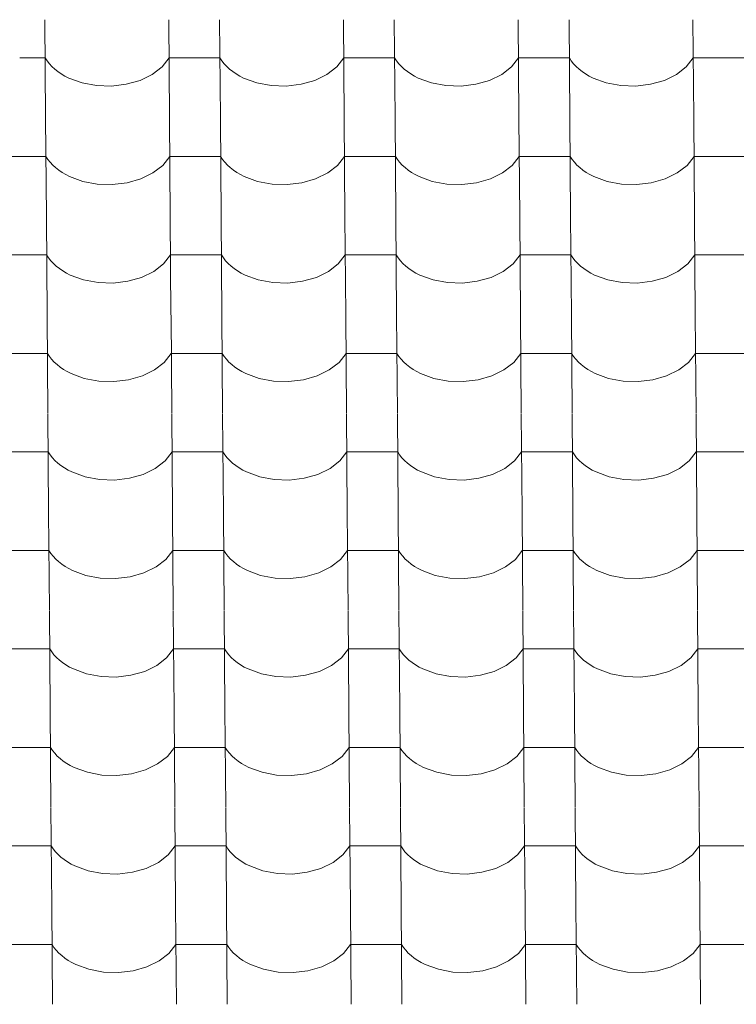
# Model space of a CAD drawing. Header units: millimetres. Extents: x -27785 to 104762, y -947 to 11132.
# Tile 129 of 146: x -3892 to -3216, y 8992 to 9921. Entities that reach past the tile are written whole.
import ezdxf

# ---------------------------------------------------------------- set-up
doc = ezdxf.new("R2010")
doc.units = ezdxf.units.MM
doc.header["$MEASUREMENT"] = 0
doc.layers.add('POHLED JIŽNÍ_1_Bourané_Výplně - Povrchové', color=7, linetype='Continuous')
doc.layers.add('POHLED JIŽNÍ_1_Konstrukce - nosné', color=7, linetype='Continuous')

# ---------------------------------------------------------------- blocks, each defined once
blk = doc.blocks.new('*X2', base_point=(-29303.7, -27473.93))
at = {"layer": 'POHLED JIŽNÍ_1_Bourané_Výplně - Povrchové', "color": 7, "linetype": 'Continuous', "lineweight": 13}
for p, q in [((-3868.53, 9921.39), (-3867.8, 9828.71)), ((-3751.56, 9921.39), (-3750.84, 9828.71)), ((-3703.53, 9921.39), (-3702.81, 9828.71)), ((-3586.57, 9921.39), (-3585.85, 9828.71)), ((-3538.53, 9921.39), (-3537.81, 9828.71)), ((-3421.57, 9921.39), (-3420.85, 9828.71)), ((-3373.54, 9921.39), (-3372.82, 9828.71)), ((-3256.58, 9921.39), (-3255.85, 9828.71)), ((-3868.24, 9885.23), (-3892.26, 9885.23)), ((-3868.24, 9885.23), (-3866.4, 9882.44)), ((-3757.88, 9876.84), (-3751.28, 9885.23)), ((-3727.27, 9885.23), (-3751.28, 9885.23)), ((-3703.25, 9885.23), (-3727.27, 9885.23)), ((-3703.25, 9885.23), (-3701.4, 9882.44)), ((-3592.89, 9876.84), (-3586.29, 9885.23)), ((-3562.27, 9885.23), (-3586.29, 9885.23)), ((-3538.25, 9885.23), (-3562.27, 9885.23)), ((-3538.25, 9885.23), (-3536.41, 9882.44)), ((-3427.89, 9876.84), (-3421.29, 9885.23)), ((-3397.27, 9885.23), (-3421.29, 9885.23)), ((-3373.26, 9885.23), (-3397.27, 9885.23)), ((-3373.26, 9885.23), (-3371.41, 9882.44)), ((-3262.9, 9876.84), (-3256.29, 9885.23)), ((-3232.28, 9885.23), (-3256.29, 9885.23)), ((-3208.26, 9885.23), (-3232.28, 9885.23)), ((-3866.4, 9882.44), (-3864.26, 9879.74)), ((-3864.26, 9879.74), (-3861.83, 9877.15)), ((-3861.83, 9877.15), (-3859.13, 9874.69)), ((-3859.13, 9874.69), (-3856.17, 9872.36)), ((-3767.14, 9869.67), (-3757.88, 9876.84)), ((-3701.4, 9882.44), (-3699.26, 9879.74)), ((-3699.26, 9879.74), (-3696.83, 9877.15)), ((-3696.83, 9877.15), (-3694.13, 9874.69)), ((-3694.13, 9874.69), (-3691.17, 9872.36)), ((-3602.14, 9869.67), (-3592.89, 9876.84)), ((-3536.41, 9882.44), (-3534.26, 9879.74)), ((-3534.26, 9879.74), (-3531.84, 9877.15)), ((-3531.84, 9877.15), (-3529.14, 9874.69)), ((-3529.14, 9874.69), (-3526.18, 9872.36)), ((-3437.15, 9869.67), (-3427.89, 9876.84)), ((-3371.41, 9882.44), (-3369.27, 9879.74)), ((-3369.27, 9879.74), (-3366.84, 9877.15)), ((-3366.84, 9877.15), (-3364.14, 9874.69)), ((-3364.14, 9874.69), (-3361.18, 9872.36)), ((-3272.15, 9869.67), (-3262.9, 9876.84)), ((-3856.17, 9872.36), (-3852.97, 9870.18)), ((-3852.97, 9870.18), (-3849.54, 9868.17)), ((-3849.54, 9868.17), (-3845.9, 9866.32)), ((-3845.9, 9866.32), (-3833.43, 9861.75)), ((-3778.57, 9864.08), (-3767.14, 9869.67)), ((-3691.17, 9872.36), (-3687.97, 9870.18)), ((-3687.97, 9870.18), (-3684.54, 9868.17)), ((-3684.54, 9868.17), (-3680.91, 9866.32)), ((-3680.91, 9866.32), (-3668.43, 9861.75)), ((-3613.58, 9864.08), (-3602.14, 9869.67)), ((-3526.18, 9872.36), (-3522.98, 9870.18)), ((-3522.98, 9870.18), (-3519.55, 9868.17)), ((-3519.55, 9868.17), (-3515.91, 9866.32)), ((-3515.91, 9866.32), (-3503.43, 9861.75)), ((-3448.58, 9864.08), (-3437.15, 9869.67)), ((-3361.18, 9872.36), (-3357.98, 9870.18)), ((-3357.98, 9870.18), (-3354.55, 9868.17)), ((-3354.55, 9868.17), (-3350.92, 9866.32)), ((-3350.92, 9866.32), (-3338.44, 9861.75)), ((-3283.58, 9864.08), (-3272.15, 9869.67)), ((-3833.43, 9861.75), (-3819.75, 9859.16)), ((-3819.75, 9859.16), (-3805.56, 9858.69)), ((-3805.56, 9858.69), (-3791.6, 9860.36)), ((-3791.6, 9860.36), (-3778.57, 9864.08)), ((-3668.43, 9861.75), (-3654.75, 9859.16)), ((-3654.75, 9859.16), (-3640.57, 9858.69)), ((-3640.57, 9858.69), (-3626.61, 9860.36)), ((-3626.61, 9860.36), (-3613.58, 9864.08)), ((-3503.43, 9861.75), (-3489.75, 9859.16)), ((-3489.75, 9859.16), (-3475.57, 9858.69)), ((-3475.57, 9858.69), (-3461.61, 9860.36)), ((-3461.61, 9860.36), (-3448.58, 9864.08)), ((-3338.44, 9861.75), (-3324.76, 9859.16)), ((-3324.76, 9859.16), (-3310.58, 9858.69)), ((-3310.58, 9858.69), (-3296.61, 9860.36)), ((-3296.61, 9860.36), (-3283.58, 9864.08)), ((-3867.8, 9828.38), (-3867.08, 9735.7)), ((-3750.84, 9828.38), (-3750.12, 9735.7)), ((-3702.81, 9828.38), (-3702.08, 9735.7)), ((-3585.84, 9828.38), (-3585.12, 9735.7)), ((-3537.81, 9828.38), (-3537.09, 9735.7)), ((-3420.85, 9828.38), (-3420.13, 9735.7)), ((-3372.81, 9828.38), (-3372.09, 9735.7)), ((-3255.85, 9828.38), (-3255.13, 9735.7)), ((-3891.54, 9792.22), (-3915.55, 9792.22)), ((-3867.52, 9792.22), (-3891.54, 9792.22)), ((-3867.52, 9792.22), (-3865.67, 9789.43)), ((-3757.16, 9783.83), (-3750.56, 9792.22)), ((-3726.54, 9792.22), (-3750.56, 9792.22)), ((-3702.52, 9792.22), (-3726.54, 9792.22)), ((-3702.52, 9792.22), (-3700.68, 9789.43)), ((-3592.17, 9783.83), (-3585.56, 9792.22)), ((-3561.55, 9792.22), (-3585.56, 9792.22)), ((-3537.53, 9792.22), (-3561.55, 9792.22)), ((-3537.53, 9792.22), (-3535.68, 9789.43)), ((-3427.17, 9783.83), (-3420.57, 9792.22)), ((-3396.55, 9792.22), (-3420.57, 9792.22)), ((-3372.53, 9792.22), (-3396.55, 9792.22)), ((-3372.53, 9792.22), (-3370.69, 9789.43)), ((-3262.17, 9783.83), (-3255.57, 9792.22)), ((-3231.55, 9792.22), (-3255.57, 9792.22)), ((-3207.54, 9792.22), (-3231.55, 9792.22)), ((-3865.67, 9789.43), (-3863.53, 9786.73)), ((-3863.53, 9786.73), (-3861.1, 9784.14)), ((-3861.1, 9784.14), (-3858.4, 9781.68)), ((-3858.4, 9781.68), (-3855.45, 9779.35)), ((-3766.42, 9776.66), (-3757.16, 9783.83)), ((-3700.68, 9789.43), (-3698.54, 9786.73)), ((-3698.54, 9786.73), (-3696.11, 9784.14)), ((-3696.11, 9784.14), (-3693.41, 9781.68)), ((-3693.41, 9781.68), (-3690.45, 9779.35)), ((-3601.42, 9776.66), (-3592.17, 9783.83)), ((-3535.68, 9789.43), (-3533.54, 9786.73)), ((-3533.54, 9786.73), (-3531.11, 9784.14)), ((-3531.11, 9784.14), (-3528.41, 9781.68)), ((-3528.41, 9781.68), (-3525.45, 9779.35)), ((-3436.42, 9776.66), (-3427.17, 9783.83)), ((-3370.69, 9789.43), (-3368.54, 9786.73)), ((-3368.54, 9786.73), (-3366.12, 9784.14)), ((-3366.12, 9784.14), (-3363.42, 9781.68)), ((-3363.42, 9781.68), (-3360.46, 9779.35)), ((-3271.43, 9776.66), (-3262.17, 9783.83)), ((-3855.45, 9779.35), (-3852.24, 9777.18)), ((-3852.24, 9777.18), (-3848.82, 9775.16)), ((-3848.82, 9775.16), (-3845.18, 9773.31)), ((-3845.18, 9773.31), (-3832.7, 9768.74)), ((-3777.85, 9771.07), (-3766.42, 9776.66)), ((-3690.45, 9779.35), (-3687.25, 9777.18)), ((-3687.25, 9777.18), (-3683.82, 9775.16)), ((-3683.82, 9775.16), (-3680.18, 9773.31)), ((-3680.18, 9773.31), (-3667.71, 9768.74)), ((-3612.85, 9771.07), (-3601.42, 9776.66)), ((-3525.45, 9779.35), (-3522.25, 9777.18)), ((-3522.25, 9777.18), (-3518.82, 9775.16)), ((-3518.82, 9775.16), (-3515.19, 9773.31)), ((-3515.19, 9773.31), (-3502.71, 9768.74)), ((-3447.86, 9771.07), (-3436.42, 9776.66)), ((-3360.46, 9779.35), (-3357.26, 9777.18)), ((-3357.26, 9777.18), (-3353.83, 9775.16)), ((-3353.83, 9775.16), (-3350.19, 9773.31)), ((-3350.19, 9773.31), (-3337.71, 9768.74)), ((-3282.86, 9771.07), (-3271.43, 9776.66)), ((-3832.7, 9768.74), (-3819.02, 9766.15)), ((-3819.02, 9766.15), (-3804.84, 9765.68)), ((-3804.84, 9765.68), (-3790.88, 9767.35)), ((-3790.88, 9767.35), (-3777.85, 9771.07)), ((-3667.71, 9768.74), (-3654.03, 9766.15)), ((-3654.03, 9766.15), (-3639.84, 9765.68)), ((-3639.84, 9765.68), (-3625.88, 9767.35)), ((-3625.88, 9767.35), (-3612.85, 9771.07)), ((-3502.71, 9768.74), (-3489.03, 9766.15)), ((-3489.03, 9766.15), (-3474.85, 9765.68)), ((-3474.85, 9765.68), (-3460.89, 9767.35)), ((-3460.89, 9767.35), (-3447.86, 9771.07)), ((-3337.71, 9768.74), (-3324.03, 9766.15)), ((-3324.03, 9766.15), (-3309.85, 9765.68)), ((-3309.85, 9765.68), (-3295.89, 9767.35)), ((-3295.89, 9767.35), (-3282.86, 9771.07)), ((-3867.08, 9735.37), (-3866.36, 9642.69)), ((-3750.12, 9735.37), (-3749.4, 9642.69)), ((-3702.08, 9735.37), (-3701.36, 9642.69)), ((-3585.12, 9735.37), (-3584.4, 9642.69)), ((-3537.09, 9735.37), (-3536.37, 9642.69)), ((-3420.12, 9735.37), (-3419.4, 9642.69)), ((-3372.09, 9735.37), (-3371.37, 9642.69)), ((-3255.13, 9735.37), (-3254.41, 9642.69)), ((-3890.81, 9699.21), (-3914.83, 9699.21)), ((-3866.8, 9699.21), (-3890.81, 9699.21)), ((-3866.8, 9699.21), (-3864.95, 9696.42)), ((-3756.44, 9690.83), (-3749.83, 9699.21)), ((-3725.82, 9699.21), (-3749.83, 9699.21)), ((-3701.8, 9699.21), (-3725.82, 9699.21)), ((-3701.8, 9699.21), (-3699.96, 9696.42)), ((-3591.44, 9690.83), (-3584.84, 9699.21)), ((-3560.82, 9699.21), (-3584.84, 9699.21)), ((-3536.8, 9699.21), (-3560.82, 9699.21)), ((-3536.8, 9699.21), (-3534.96, 9696.42)), ((-3426.45, 9690.83), (-3419.84, 9699.21)), ((-3395.83, 9699.21), (-3419.84, 9699.21)), ((-3371.81, 9699.21), (-3395.83, 9699.21)), ((-3371.81, 9699.21), (-3369.96, 9696.42)), ((-3261.45, 9690.83), (-3254.85, 9699.21)), ((-3230.83, 9699.21), (-3254.85, 9699.21)), ((-3206.81, 9699.21), (-3230.83, 9699.21)), ((-3864.95, 9696.42), (-3862.81, 9693.72)), ((-3862.81, 9693.72), (-3860.38, 9691.14)), ((-3860.38, 9691.14), (-3857.68, 9688.67)), ((-3857.68, 9688.67), (-3854.72, 9686.34)), ((-3765.69, 9683.65), (-3756.44, 9690.83)), ((-3699.96, 9696.42), (-3697.81, 9693.72)), ((-3697.81, 9693.72), (-3695.39, 9691.14)), ((-3695.39, 9691.14), (-3692.68, 9688.67)), ((-3692.68, 9688.67), (-3689.73, 9686.34)), ((-3600.7, 9683.65), (-3591.44, 9690.83)), ((-3534.96, 9696.42), (-3532.82, 9693.72)), ((-3532.82, 9693.72), (-3530.39, 9691.14)), ((-3530.39, 9691.14), (-3527.69, 9688.67)), ((-3527.69, 9688.67), (-3524.73, 9686.34)), ((-3435.7, 9683.65), (-3426.45, 9690.83)), ((-3369.96, 9696.42), (-3367.82, 9693.72)), ((-3367.82, 9693.72), (-3365.39, 9691.14)), ((-3365.39, 9691.14), (-3362.69, 9688.67)), ((-3362.69, 9688.67), (-3359.73, 9686.34)), ((-3270.7, 9683.65), (-3261.45, 9690.83)), ((-3854.72, 9686.34), (-3851.52, 9684.17)), ((-3851.52, 9684.17), (-3848.09, 9682.15)), ((-3848.09, 9682.15), (-3844.46, 9680.3)), ((-3844.46, 9680.3), (-3831.98, 9675.73)), ((-3777.12, 9678.06), (-3765.69, 9683.65)), ((-3689.73, 9686.34), (-3686.52, 9684.17)), ((-3686.52, 9684.17), (-3683.1, 9682.15)), ((-3683.1, 9682.15), (-3679.46, 9680.3)), ((-3679.46, 9680.3), (-3666.98, 9675.73)), ((-3612.13, 9678.06), (-3600.7, 9683.65)), ((-3524.73, 9686.34), (-3521.53, 9684.17)), ((-3521.53, 9684.17), (-3518.1, 9682.15)), ((-3518.1, 9682.15), (-3514.47, 9680.3)), ((-3514.47, 9680.3), (-3501.99, 9675.73)), ((-3447.13, 9678.06), (-3435.7, 9683.65)), ((-3359.73, 9686.34), (-3356.53, 9684.17)), ((-3356.53, 9684.17), (-3353.11, 9682.15)), ((-3353.11, 9682.15), (-3349.47, 9680.3)), ((-3349.47, 9680.3), (-3336.99, 9675.73)), ((-3282.14, 9678.06), (-3270.7, 9683.65)), ((-3831.98, 9675.73), (-3818.3, 9673.14)), ((-3818.3, 9673.14), (-3804.12, 9672.67)), ((-3804.12, 9672.67), (-3790.15, 9674.34)), ((-3790.15, 9674.34), (-3777.12, 9678.06)), ((-3666.98, 9675.73), (-3653.3, 9673.14)), ((-3653.3, 9673.14), (-3639.12, 9672.67)), ((-3639.12, 9672.67), (-3625.16, 9674.34)), ((-3625.16, 9674.34), (-3612.13, 9678.06)), ((-3501.99, 9675.73), (-3488.31, 9673.14)), ((-3488.31, 9673.14), (-3474.12, 9672.67)), ((-3474.12, 9672.67), (-3460.16, 9674.34)), ((-3460.16, 9674.34), (-3447.13, 9678.06)), ((-3336.99, 9675.73), (-3323.31, 9673.14)), ((-3323.31, 9673.14), (-3309.13, 9672.67)), ((-3309.13, 9672.67), (-3295.17, 9674.34)), ((-3295.17, 9674.34), (-3282.14, 9678.06)), ((-3866.35, 9642.36), (-3865.63, 9549.68)), ((-3749.39, 9642.36), (-3748.67, 9549.68)), ((-3701.36, 9642.36), (-3700.64, 9549.68)), ((-3584.4, 9642.36), (-3583.68, 9549.68)), ((-3536.36, 9642.36), (-3535.64, 9549.68)), ((-3419.4, 9642.36), (-3418.68, 9549.68)), ((-3371.37, 9642.36), (-3370.65, 9549.68)), ((-3254.4, 9642.36), (-3253.68, 9549.68)), ((-3890.09, 9606.2), (-3914.11, 9606.2)), ((-3866.07, 9606.2), (-3890.09, 9606.2)), ((-3866.07, 9606.2), (-3864.23, 9603.41)), ((-3755.71, 9597.82), (-3749.11, 9606.2)), ((-3725.09, 9606.2), (-3749.11, 9606.2)), ((-3701.08, 9606.2), (-3725.09, 9606.2)), ((-3701.08, 9606.2), (-3699.23, 9603.41)), ((-3590.72, 9597.82), (-3584.12, 9606.2)), ((-3560.1, 9606.2), (-3584.12, 9606.2)), ((-3536.08, 9606.2), (-3560.1, 9606.2)), ((-3536.08, 9606.2), (-3534.24, 9603.41)), ((-3425.72, 9597.82), (-3419.12, 9606.2)), ((-3395.1, 9606.2), (-3419.12, 9606.2)), ((-3371.09, 9606.2), (-3395.1, 9606.2)), ((-3371.09, 9606.2), (-3369.24, 9603.41)), ((-3260.73, 9597.82), (-3254.12, 9606.2)), ((-3230.11, 9606.2), (-3254.12, 9606.2)), ((-3206.09, 9606.2), (-3230.11, 9606.2)), ((-3864.23, 9603.41), (-3862.09, 9600.71)), ((-3862.09, 9600.71), (-3859.66, 9598.13)), ((-3859.66, 9598.13), (-3856.96, 9595.66)), ((-3856.96, 9595.66), (-3854, 9593.34)), ((-3764.97, 9590.65), (-3755.71, 9597.82)), ((-3699.23, 9603.41), (-3697.09, 9600.71)), ((-3697.09, 9600.71), (-3694.66, 9598.13)), ((-3694.66, 9598.13), (-3691.96, 9595.66)), ((-3691.96, 9595.66), (-3689, 9593.34)), ((-3599.97, 9590.65), (-3590.72, 9597.82)), ((-3534.24, 9603.41), (-3532.09, 9600.71)), ((-3532.09, 9600.71), (-3529.67, 9598.13)), ((-3529.67, 9598.13), (-3526.97, 9595.66)), ((-3526.97, 9595.66), (-3524.01, 9593.34)), ((-3434.98, 9590.65), (-3425.72, 9597.82)), ((-3369.24, 9603.41), (-3367.1, 9600.71)), ((-3367.1, 9600.71), (-3364.67, 9598.13)), ((-3364.67, 9598.13), (-3361.97, 9595.66)), ((-3361.97, 9595.66), (-3359.01, 9593.34)), ((-3269.98, 9590.65), (-3260.73, 9597.82)), ((-3854, 9593.34), (-3850.8, 9591.16)), ((-3850.8, 9591.16), (-3847.37, 9589.14)), ((-3847.37, 9589.14), (-3843.73, 9587.29)), ((-3843.73, 9587.29), (-3831.25, 9582.72)), ((-3776.4, 9585.05), (-3764.97, 9590.65)), ((-3689, 9593.34), (-3685.8, 9591.16)), ((-3685.8, 9591.16), (-3682.37, 9589.14)), ((-3682.37, 9589.14), (-3678.74, 9587.29)), ((-3678.74, 9587.29), (-3666.26, 9582.72)), ((-3611.41, 9585.05), (-3599.97, 9590.65)), ((-3524.01, 9593.34), (-3520.81, 9591.16)), ((-3520.81, 9591.16), (-3517.38, 9589.14)), ((-3517.38, 9589.14), (-3513.74, 9587.29)), ((-3513.74, 9587.29), (-3501.26, 9582.72)), ((-3446.41, 9585.05), (-3434.98, 9590.65)), ((-3359.01, 9593.34), (-3355.81, 9591.16)), ((-3355.81, 9591.16), (-3352.38, 9589.14)), ((-3352.38, 9589.14), (-3348.75, 9587.29)), ((-3348.75, 9587.29), (-3336.27, 9582.72)), ((-3281.41, 9585.05), (-3269.98, 9590.65)), ((-3831.25, 9582.72), (-3817.58, 9580.13)), ((-3817.58, 9580.13), (-3803.39, 9579.66)), ((-3803.39, 9579.66), (-3789.43, 9581.33)), ((-3789.43, 9581.33), (-3776.4, 9585.05)), ((-3666.26, 9582.72), (-3652.58, 9580.13)), ((-3652.58, 9580.13), (-3638.4, 9579.66)), ((-3638.4, 9579.66), (-3624.44, 9581.33)), ((-3624.44, 9581.33), (-3611.41, 9585.05)), ((-3501.26, 9582.72), (-3487.58, 9580.13)), ((-3487.58, 9580.13), (-3473.4, 9579.66)), ((-3473.4, 9579.66), (-3459.44, 9581.33)), ((-3459.44, 9581.33), (-3446.41, 9585.05)), ((-3336.27, 9582.72), (-3322.59, 9580.13)), ((-3322.59, 9580.13), (-3308.41, 9579.66)), ((-3308.41, 9579.66), (-3294.44, 9581.33)), ((-3294.44, 9581.33), (-3281.41, 9585.05)), ((-3865.63, 9549.35), (-3864.91, 9456.68)), ((-3748.67, 9549.35), (-3747.95, 9456.68)), ((-3700.63, 9549.35), (-3699.91, 9456.68)), ((-3583.67, 9549.35), (-3582.95, 9456.68)), ((-3535.64, 9549.35), (-3534.92, 9456.68)), ((-3418.68, 9549.35), (-3417.96, 9456.68)), ((-3370.64, 9549.35), (-3369.92, 9456.68)), ((-3253.68, 9549.35), (-3252.96, 9456.68)), ((-3889.37, 9513.19), (-3913.38, 9513.19)), ((-3865.35, 9513.19), (-3889.37, 9513.19)), ((-3865.35, 9513.19), (-3863.5, 9510.4)), ((-3754.99, 9504.81), (-3748.39, 9513.19)), ((-3724.37, 9513.19), (-3748.39, 9513.19)), ((-3700.35, 9513.19), (-3724.37, 9513.19)), ((-3700.35, 9513.19), (-3698.51, 9510.4)), ((-3589.99, 9504.81), (-3583.39, 9513.19)), ((-3559.37, 9513.19), (-3583.39, 9513.19)), ((-3535.36, 9513.19), (-3559.37, 9513.19)), ((-3535.36, 9513.19), (-3533.51, 9510.4)), ((-3425, 9504.81), (-3418.4, 9513.19)), ((-3394.38, 9513.19), (-3418.4, 9513.19)), ((-3370.36, 9513.19), (-3394.38, 9513.19)), ((-3370.36, 9513.19), (-3368.52, 9510.4)), ((-3260, 9504.81), (-3253.4, 9513.19)), ((-3229.38, 9513.19), (-3253.4, 9513.19)), ((-3205.37, 9513.19), (-3229.38, 9513.19)), ((-3863.5, 9510.4), (-3861.36, 9507.7)), ((-3861.36, 9507.7), (-3858.93, 9505.12)), ((-3858.93, 9505.12), (-3856.23, 9502.65)), ((-3856.23, 9502.65), (-3853.27, 9500.33)), ((-3764.24, 9497.64), (-3754.99, 9504.81)), ((-3698.51, 9510.4), (-3696.37, 9507.7)), ((-3696.37, 9507.7), (-3693.94, 9505.12)), ((-3693.94, 9505.12), (-3691.24, 9502.65)), ((-3691.24, 9502.65), (-3688.28, 9500.33)), ((-3599.25, 9497.64), (-3589.99, 9504.81)), ((-3533.51, 9510.4), (-3531.37, 9507.7)), ((-3531.37, 9507.7), (-3528.94, 9505.12)), ((-3528.94, 9505.12), (-3526.24, 9502.65)), ((-3526.24, 9502.65), (-3523.28, 9500.33)), ((-3434.25, 9497.64), (-3425, 9504.81)), ((-3368.52, 9510.4), (-3366.37, 9507.7)), ((-3366.37, 9507.7), (-3363.95, 9505.12)), ((-3363.95, 9505.12), (-3361.25, 9502.65)), ((-3361.25, 9502.65), (-3358.29, 9500.33)), ((-3269.26, 9497.64), (-3260, 9504.81)), ((-3853.27, 9500.33), (-3850.07, 9498.15)), ((-3850.07, 9498.15), (-3846.65, 9496.13)), ((-3846.65, 9496.13), (-3843.01, 9494.28)), ((-3843.01, 9494.28), (-3830.53, 9489.71)), ((-3775.68, 9492.05), (-3764.24, 9497.64)), ((-3688.28, 9500.33), (-3685.08, 9498.15)), ((-3685.08, 9498.15), (-3681.65, 9496.13)), ((-3681.65, 9496.13), (-3678.01, 9494.28)), ((-3678.01, 9494.28), (-3665.54, 9489.71)), ((-3610.68, 9492.05), (-3599.25, 9497.64)), ((-3523.28, 9500.33), (-3520.08, 9498.15)), ((-3520.08, 9498.15), (-3516.65, 9496.13)), ((-3516.65, 9496.13), (-3513.02, 9494.28)), ((-3513.02, 9494.28), (-3500.54, 9489.71)), ((-3445.69, 9492.05), (-3434.25, 9497.64)), ((-3358.29, 9500.33), (-3355.09, 9498.15)), ((-3355.09, 9498.15), (-3351.66, 9496.13)), ((-3351.66, 9496.13), (-3348.02, 9494.28)), ((-3348.02, 9494.28), (-3335.54, 9489.71)), ((-3280.69, 9492.05), (-3269.26, 9497.64)), ((-3830.53, 9489.71), (-3816.85, 9487.12)), ((-3816.85, 9487.12), (-3802.67, 9486.65)), ((-3802.67, 9486.65), (-3788.71, 9488.32)), ((-3788.71, 9488.32), (-3775.68, 9492.05)), ((-3665.54, 9489.71), (-3651.86, 9487.12)), ((-3651.86, 9487.12), (-3637.67, 9486.65)), ((-3637.67, 9486.65), (-3623.71, 9488.32)), ((-3623.71, 9488.32), (-3610.68, 9492.05)), ((-3500.54, 9489.71), (-3486.86, 9487.12)), ((-3486.86, 9487.12), (-3472.68, 9486.65)), ((-3472.68, 9486.65), (-3458.72, 9488.32)), ((-3458.72, 9488.32), (-3445.69, 9492.05)), ((-3335.54, 9489.71), (-3321.86, 9487.12)), ((-3321.86, 9487.12), (-3307.68, 9486.65)), ((-3307.68, 9486.65), (-3293.72, 9488.32)), ((-3293.72, 9488.32), (-3280.69, 9492.05)), ((-3864.91, 9456.34), (-3864.19, 9363.67)), ((-3747.95, 9456.34), (-3747.22, 9363.67)), ((-3699.91, 9456.34), (-3699.19, 9363.67)), ((-3582.95, 9456.34), (-3582.23, 9363.67)), ((-3534.92, 9456.34), (-3534.19, 9363.67)), ((-3417.95, 9456.34), (-3417.23, 9363.67)), ((-3369.92, 9456.34), (-3369.2, 9363.67)), ((-3252.96, 9456.34), (-3252.24, 9363.67)), ((-3888.64, 9420.18), (-3912.66, 9420.18)), ((-3864.63, 9420.18), (-3888.64, 9420.18)), ((-3864.63, 9420.18), (-3862.78, 9417.39)), ((-3754.27, 9411.8), (-3747.66, 9420.18)), ((-3723.65, 9420.18), (-3747.66, 9420.18)), ((-3699.63, 9420.18), (-3723.65, 9420.18)), ((-3699.63, 9420.18), (-3697.78, 9417.39)), ((-3589.27, 9411.8), (-3582.67, 9420.18)), ((-3558.65, 9420.18), (-3582.67, 9420.18)), ((-3534.63, 9420.18), (-3558.65, 9420.18)), ((-3534.63, 9420.18), (-3532.79, 9417.39)), ((-3424.27, 9411.8), (-3417.67, 9420.18)), ((-3393.66, 9420.18), (-3417.67, 9420.18)), ((-3369.64, 9420.18), (-3393.66, 9420.18)), ((-3369.64, 9420.18), (-3367.79, 9417.39)), ((-3259.28, 9411.8), (-3252.68, 9420.18)), ((-3228.66, 9420.18), (-3252.68, 9420.18)), ((-3204.64, 9420.18), (-3228.66, 9420.18)), ((-3862.78, 9417.39), (-3860.64, 9414.7)), ((-3860.64, 9414.7), (-3858.21, 9412.11)), ((-3858.21, 9412.11), (-3855.51, 9409.64)), ((-3855.51, 9409.64), (-3852.55, 9407.32)), ((-3763.52, 9404.63), (-3754.27, 9411.8)), ((-3697.78, 9417.39), (-3695.64, 9414.7)), ((-3695.64, 9414.7), (-3693.21, 9412.11)), ((-3693.21, 9412.11), (-3690.51, 9409.64)), ((-3690.51, 9409.64), (-3687.56, 9407.32)), ((-3598.52, 9404.63), (-3589.27, 9411.8)), ((-3532.79, 9417.39), (-3530.65, 9414.7)), ((-3530.65, 9414.7), (-3528.22, 9412.11)), ((-3528.22, 9412.11), (-3525.52, 9409.64)), ((-3525.52, 9409.64), (-3522.56, 9407.32)), ((-3433.53, 9404.63), (-3424.27, 9411.8)), ((-3367.79, 9417.39), (-3365.65, 9414.7)), ((-3365.65, 9414.7), (-3363.22, 9412.11)), ((-3363.22, 9412.11), (-3360.52, 9409.64)), ((-3360.52, 9409.64), (-3357.56, 9407.32)), ((-3268.53, 9404.63), (-3259.28, 9411.8)), ((-3852.55, 9407.32), (-3849.35, 9405.14)), ((-3849.35, 9405.14), (-3845.92, 9403.12)), ((-3845.92, 9403.12), (-3842.29, 9401.27)), ((-3842.29, 9401.27), (-3829.81, 9396.7)), ((-3774.95, 9399.04), (-3763.52, 9404.63)), ((-3687.56, 9407.32), (-3684.35, 9405.14)), ((-3684.35, 9405.14), (-3680.93, 9403.12)), ((-3680.93, 9403.12), (-3677.29, 9401.27)), ((-3677.29, 9401.27), (-3664.81, 9396.7)), ((-3609.96, 9399.04), (-3598.52, 9404.63)), ((-3522.56, 9407.32), (-3519.36, 9405.14)), ((-3519.36, 9405.14), (-3515.93, 9403.12)), ((-3515.93, 9403.12), (-3512.29, 9401.27)), ((-3512.29, 9401.27), (-3499.82, 9396.7)), ((-3444.96, 9399.04), (-3433.53, 9404.63)), ((-3357.56, 9407.32), (-3354.36, 9405.14)), ((-3354.36, 9405.14), (-3350.93, 9403.12)), ((-3350.93, 9403.12), (-3347.3, 9401.27)), ((-3347.3, 9401.27), (-3334.82, 9396.7)), ((-3279.97, 9399.04), (-3268.53, 9404.63)), ((-3829.81, 9396.7), (-3816.13, 9394.11)), ((-3816.13, 9394.11), (-3801.95, 9393.64)), ((-3801.95, 9393.64), (-3787.98, 9395.31)), ((-3787.98, 9395.31), (-3774.95, 9399.04)), ((-3664.81, 9396.7), (-3651.13, 9394.11)), ((-3651.13, 9394.11), (-3636.95, 9393.64)), ((-3636.95, 9393.64), (-3622.99, 9395.31)), ((-3622.99, 9395.31), (-3609.96, 9399.04)), ((-3499.82, 9396.7), (-3486.14, 9394.11)), ((-3486.14, 9394.11), (-3471.95, 9393.64)), ((-3471.95, 9393.64), (-3457.99, 9395.31)), ((-3457.99, 9395.31), (-3444.96, 9399.04)), ((-3334.82, 9396.7), (-3321.14, 9394.11)), ((-3321.14, 9394.11), (-3306.96, 9393.64)), ((-3306.96, 9393.64), (-3293, 9395.31)), ((-3293, 9395.31), (-3279.97, 9399.04)), ((-3864.18, 9363.33), (-3863.46, 9270.66)), ((-3747.22, 9363.33), (-3746.5, 9270.66)), ((-3699.19, 9363.33), (-3698.47, 9270.66)), ((-3582.23, 9363.33), (-3581.5, 9270.66)), ((-3534.19, 9363.33), (-3533.47, 9270.66)), ((-3417.23, 9363.33), (-3416.51, 9270.66)), ((-3369.2, 9363.33), (-3368.47, 9270.66)), ((-3252.23, 9363.33), (-3251.51, 9270.66)), ((-3887.92, 9327.18), (-3911.94, 9327.18)), ((-3863.9, 9327.18), (-3887.92, 9327.18)), ((-3863.9, 9327.18), (-3862.06, 9324.38)), ((-3753.54, 9318.79), (-3746.94, 9327.18)), ((-3722.92, 9327.18), (-3746.94, 9327.18)), ((-3698.91, 9327.18), (-3722.92, 9327.18)), ((-3698.91, 9327.18), (-3697.06, 9324.38)), ((-3588.55, 9318.79), (-3581.94, 9327.18)), ((-3557.93, 9327.18), (-3581.94, 9327.18)), ((-3533.91, 9327.18), (-3557.93, 9327.18)), ((-3533.91, 9327.18), (-3532.06, 9324.38)), ((-3423.55, 9318.79), (-3416.95, 9327.18)), ((-3392.93, 9327.18), (-3416.95, 9327.18)), ((-3368.91, 9327.18), (-3392.93, 9327.18)), ((-3368.91, 9327.18), (-3367.07, 9324.38)), ((-3258.56, 9318.79), (-3251.95, 9327.18)), ((-3227.94, 9327.18), (-3251.95, 9327.18)), ((-3203.92, 9327.18), (-3227.94, 9327.18)), ((-3862.06, 9324.38), (-3859.91, 9321.69)), ((-3859.91, 9321.69), (-3857.49, 9319.1)), ((-3857.49, 9319.1), (-3854.79, 9316.64)), ((-3854.79, 9316.64), (-3851.83, 9314.31)), ((-3762.8, 9311.62), (-3753.54, 9318.79)), ((-3697.06, 9324.38), (-3694.92, 9321.69)), ((-3694.92, 9321.69), (-3692.49, 9319.1)), ((-3692.49, 9319.1), (-3689.79, 9316.64)), ((-3689.79, 9316.64), (-3686.83, 9314.31)), ((-3597.8, 9311.62), (-3588.55, 9318.79)), ((-3532.06, 9324.38), (-3529.92, 9321.69)), ((-3529.92, 9321.69), (-3527.49, 9319.1)), ((-3527.49, 9319.1), (-3524.79, 9316.64)), ((-3524.79, 9316.64), (-3521.84, 9314.31)), ((-3432.81, 9311.62), (-3423.55, 9318.79)), ((-3367.07, 9324.38), (-3364.93, 9321.69)), ((-3364.93, 9321.69), (-3362.5, 9319.1)), ((-3362.5, 9319.1), (-3359.8, 9316.64)), ((-3359.8, 9316.64), (-3356.84, 9314.31)), ((-3267.81, 9311.62), (-3258.56, 9318.79)), ((-3851.83, 9314.31), (-3848.63, 9312.13)), ((-3848.63, 9312.13), (-3845.2, 9310.11)), ((-3845.2, 9310.11), (-3841.56, 9308.26)), ((-3841.56, 9308.26), (-3829.08, 9303.69)), ((-3774.23, 9306.03), (-3762.8, 9311.62)), ((-3686.83, 9314.31), (-3683.63, 9312.13)), ((-3683.63, 9312.13), (-3680.2, 9310.11)), ((-3680.2, 9310.11), (-3676.57, 9308.26)), ((-3676.57, 9308.26), (-3664.09, 9303.69)), ((-3609.23, 9306.03), (-3597.8, 9311.62)), ((-3521.84, 9314.31), (-3518.63, 9312.13)), ((-3518.63, 9312.13), (-3515.21, 9310.11)), ((-3515.21, 9310.11), (-3511.57, 9308.26)), ((-3511.57, 9308.26), (-3499.09, 9303.69)), ((-3444.24, 9306.03), (-3432.81, 9311.62)), ((-3356.84, 9314.31), (-3353.64, 9312.13)), ((-3353.64, 9312.13), (-3350.21, 9310.11)), ((-3350.21, 9310.11), (-3346.57, 9308.26)), ((-3346.57, 9308.26), (-3334.1, 9303.69)), ((-3279.24, 9306.03), (-3267.81, 9311.62)), ((-3829.08, 9303.69), (-3815.4, 9301.1)), ((-3815.4, 9301.1), (-3801.22, 9300.63)), ((-3801.22, 9300.63), (-3787.26, 9302.3)), ((-3787.26, 9302.3), (-3774.23, 9306.03)), ((-3664.09, 9303.69), (-3650.41, 9301.1)), ((-3650.41, 9301.1), (-3636.23, 9300.63)), ((-3636.23, 9300.63), (-3622.26, 9302.3)), ((-3622.26, 9302.3), (-3609.23, 9306.03)), ((-3499.09, 9303.69), (-3485.41, 9301.1)), ((-3485.41, 9301.1), (-3471.23, 9300.63)), ((-3471.23, 9300.63), (-3457.27, 9302.3)), ((-3457.27, 9302.3), (-3444.24, 9306.03)), ((-3334.1, 9303.69), (-3320.42, 9301.1)), ((-3320.42, 9301.1), (-3306.23, 9300.63)), ((-3306.23, 9300.63), (-3292.27, 9302.3)), ((-3292.27, 9302.3), (-3279.24, 9306.03)), ((-3863.46, 9270.32), (-3862.74, 9177.65)), ((-3746.5, 9270.32), (-3745.78, 9177.65)), ((-3698.46, 9270.32), (-3697.74, 9177.65)), ((-3581.5, 9270.32), (-3580.78, 9177.65)), ((-3533.47, 9270.32), (-3532.75, 9177.65)), ((-3416.51, 9270.32), (-3415.79, 9177.65)), ((-3368.47, 9270.32), (-3367.75, 9177.65)), ((-3251.51, 9270.32), (-3250.79, 9177.65)), ((-3887.2, 9234.17), (-3911.21, 9234.17)), ((-3863.18, 9234.17), (-3887.2, 9234.17)), ((-3863.18, 9234.17), (-3861.33, 9231.37)), ((-3752.82, 9225.78), (-3746.22, 9234.17)), ((-3722.2, 9234.17), (-3746.22, 9234.17)), ((-3698.18, 9234.17), (-3722.2, 9234.17)), ((-3698.18, 9234.17), (-3696.34, 9231.37)), ((-3587.82, 9225.78), (-3581.22, 9234.17)), ((-3557.2, 9234.17), (-3581.22, 9234.17)), ((-3533.19, 9234.17), (-3557.2, 9234.17)), ((-3533.19, 9234.17), (-3531.34, 9231.37)), ((-3422.83, 9225.78), (-3416.22, 9234.17)), ((-3392.21, 9234.17), (-3416.22, 9234.17)), ((-3368.19, 9234.17), (-3392.21, 9234.17)), ((-3368.19, 9234.17), (-3366.35, 9231.37)), ((-3257.83, 9225.78), (-3251.23, 9234.17)), ((-3227.21, 9234.17), (-3251.23, 9234.17)), ((-3203.19, 9234.17), (-3227.21, 9234.17)), ((-3861.33, 9231.37), (-3859.19, 9228.68)), ((-3859.19, 9228.68), (-3856.76, 9226.09)), ((-3856.76, 9226.09), (-3854.06, 9223.63)), ((-3854.06, 9223.63), (-3851.1, 9221.3)), ((-3762.07, 9218.61), (-3752.82, 9225.78)), ((-3696.34, 9231.37), (-3694.19, 9228.68)), ((-3694.19, 9228.68), (-3691.77, 9226.09)), ((-3691.77, 9226.09), (-3689.07, 9223.63)), ((-3689.07, 9223.63), (-3686.11, 9221.3)), ((-3597.08, 9218.61), (-3587.82, 9225.78)), ((-3531.34, 9231.37), (-3529.2, 9228.68)), ((-3529.2, 9228.68), (-3526.77, 9226.09)), ((-3526.77, 9226.09), (-3524.07, 9223.63)), ((-3524.07, 9223.63), (-3521.11, 9221.3)), ((-3432.08, 9218.61), (-3422.83, 9225.78)), ((-3366.35, 9231.37), (-3364.2, 9228.68)), ((-3364.2, 9228.68), (-3361.78, 9226.09)), ((-3361.78, 9226.09), (-3359.07, 9223.63)), ((-3359.07, 9223.63), (-3356.12, 9221.3)), ((-3267.09, 9218.61), (-3257.83, 9225.78)), ((-3851.1, 9221.3), (-3847.9, 9219.12)), ((-3847.9, 9219.12), (-3844.47, 9217.1)), ((-3844.47, 9217.1), (-3840.84, 9215.25)), ((-3840.84, 9215.25), (-3828.36, 9210.68)), ((-3773.51, 9213.02), (-3762.07, 9218.61)), ((-3686.11, 9221.3), (-3682.91, 9219.12)), ((-3682.91, 9219.12), (-3679.48, 9217.1)), ((-3679.48, 9217.1), (-3675.84, 9215.25)), ((-3675.84, 9215.25), (-3663.36, 9210.68)), ((-3608.51, 9213.02), (-3597.08, 9218.61)), ((-3521.11, 9221.3), (-3517.91, 9219.12)), ((-3517.91, 9219.12), (-3514.48, 9217.1)), ((-3514.48, 9217.1), (-3510.85, 9215.25)), ((-3510.85, 9215.25), (-3498.37, 9210.68)), ((-3443.51, 9213.02), (-3432.08, 9218.61)), ((-3356.12, 9221.3), (-3352.91, 9219.12)), ((-3352.91, 9219.12), (-3349.49, 9217.1)), ((-3349.49, 9217.1), (-3345.85, 9215.25)), ((-3345.85, 9215.25), (-3333.37, 9210.68)), ((-3278.52, 9213.02), (-3267.09, 9218.61)), ((-3828.36, 9210.68), (-3814.68, 9208.09)), ((-3814.68, 9208.09), (-3800.5, 9207.62)), ((-3800.5, 9207.62), (-3786.54, 9209.29)), ((-3786.54, 9209.29), (-3773.51, 9213.02)), ((-3663.36, 9210.68), (-3649.68, 9208.09)), ((-3649.68, 9208.09), (-3635.5, 9207.62)), ((-3635.5, 9207.62), (-3621.54, 9209.29)), ((-3621.54, 9209.29), (-3608.51, 9213.02)), ((-3498.37, 9210.68), (-3484.69, 9208.09)), ((-3484.69, 9208.09), (-3470.51, 9207.62)), ((-3470.51, 9207.62), (-3456.54, 9209.29)), ((-3456.54, 9209.29), (-3443.51, 9213.02)), ((-3333.37, 9210.68), (-3319.69, 9208.09)), ((-3319.69, 9208.09), (-3305.51, 9207.62)), ((-3305.51, 9207.62), (-3291.55, 9209.29)), ((-3291.55, 9209.29), (-3278.52, 9213.02)), ((-3862.74, 9177.31), (-3862.02, 9084.64)), ((-3745.77, 9177.31), (-3745.05, 9084.64)), ((-3697.74, 9177.31), (-3697.02, 9084.64)), ((-3580.78, 9177.31), (-3580.06, 9084.64)), ((-3532.74, 9177.31), (-3532.02, 9084.64)), ((-3415.78, 9177.31), (-3415.06, 9084.64)), ((-3367.75, 9177.31), (-3367.03, 9084.64)), ((-3250.79, 9177.31), (-3250.07, 9084.64)), ((-3886.47, 9141.16), (-3910.49, 9141.16)), ((-3862.45, 9141.16), (-3886.47, 9141.16)), ((-3862.45, 9141.16), (-3860.61, 9138.36)), ((-3752.1, 9132.77), (-3745.49, 9141.16)), ((-3721.48, 9141.16), (-3745.49, 9141.16)), ((-3697.46, 9141.16), (-3721.48, 9141.16)), ((-3697.46, 9141.16), (-3695.61, 9138.36)), ((-3587.1, 9132.77), (-3580.5, 9141.16)), ((-3556.48, 9141.16), (-3580.5, 9141.16)), ((-3532.46, 9141.16), (-3556.48, 9141.16)), ((-3532.46, 9141.16), (-3530.62, 9138.36)), ((-3422.1, 9132.77), (-3415.5, 9141.16)), ((-3391.48, 9141.16), (-3415.5, 9141.16)), ((-3367.47, 9141.16), (-3391.48, 9141.16)), ((-3367.47, 9141.16), (-3365.62, 9138.36)), ((-3257.11, 9132.77), (-3250.51, 9141.16)), ((-3226.49, 9141.16), (-3250.51, 9141.16)), ((-3202.47, 9141.16), (-3226.49, 9141.16)), ((-3860.61, 9138.36), (-3858.47, 9135.67)), ((-3858.47, 9135.67), (-3856.04, 9133.08)), ((-3856.04, 9133.08), (-3853.34, 9130.62)), ((-3853.34, 9130.62), (-3850.38, 9128.29)), ((-3761.35, 9125.6), (-3752.1, 9132.77)), ((-3695.61, 9138.36), (-3693.47, 9135.67)), ((-3693.47, 9135.67), (-3691.04, 9133.08)), ((-3691.04, 9133.08), (-3688.34, 9130.62)), ((-3688.34, 9130.62), (-3685.38, 9128.29)), ((-3596.35, 9125.6), (-3587.1, 9132.77)), ((-3530.62, 9138.36), (-3528.48, 9135.67)), ((-3528.48, 9135.67), (-3526.05, 9133.08)), ((-3526.05, 9133.08), (-3523.35, 9130.62)), ((-3523.35, 9130.62), (-3520.39, 9128.29)), ((-3431.36, 9125.6), (-3422.1, 9132.77)), ((-3365.62, 9138.36), (-3363.48, 9135.67)), ((-3363.48, 9135.67), (-3361.05, 9133.08)), ((-3361.05, 9133.08), (-3358.35, 9130.62)), ((-3358.35, 9130.62), (-3355.39, 9128.29)), ((-3266.36, 9125.6), (-3257.11, 9132.77)), ((-3850.38, 9128.29), (-3847.18, 9126.11)), ((-3847.18, 9126.11), (-3843.75, 9124.09)), ((-3843.75, 9124.09), (-3840.12, 9122.24)), ((-3840.12, 9122.24), (-3827.64, 9117.67)), ((-3772.78, 9120.01), (-3761.35, 9125.6)), ((-3685.38, 9128.29), (-3682.18, 9126.11)), ((-3682.18, 9126.11), (-3678.76, 9124.09)), ((-3678.76, 9124.09), (-3675.12, 9122.24)), ((-3675.12, 9122.24), (-3662.64, 9117.67)), ((-3607.79, 9120.01), (-3596.35, 9125.6)), ((-3520.39, 9128.29), (-3517.19, 9126.11)), ((-3517.19, 9126.11), (-3513.76, 9124.09)), ((-3513.76, 9124.09), (-3510.12, 9122.24)), ((-3510.12, 9122.24), (-3497.64, 9117.67)), ((-3442.79, 9120.01), (-3431.36, 9125.6)), ((-3355.39, 9128.29), (-3352.19, 9126.11)), ((-3352.19, 9126.11), (-3348.76, 9124.09)), ((-3348.76, 9124.09), (-3345.13, 9122.24)), ((-3345.13, 9122.24), (-3332.65, 9117.67)), ((-3277.8, 9120.01), (-3266.36, 9125.6)), ((-3827.64, 9117.67), (-3813.96, 9115.08)), ((-3813.96, 9115.08), (-3799.77, 9114.61)), ((-3799.77, 9114.61), (-3785.81, 9116.28)), ((-3785.81, 9116.28), (-3772.78, 9120.01)), ((-3662.64, 9117.67), (-3648.96, 9115.08)), ((-3648.96, 9115.08), (-3634.78, 9114.61)), ((-3634.78, 9114.61), (-3620.82, 9116.28)), ((-3620.82, 9116.28), (-3607.79, 9120.01)), ((-3497.64, 9117.67), (-3483.97, 9115.08)), ((-3483.97, 9115.08), (-3469.78, 9114.61)), ((-3469.78, 9114.61), (-3455.82, 9116.28)), ((-3455.82, 9116.28), (-3442.79, 9120.01)), ((-3332.65, 9117.67), (-3318.97, 9115.08)), ((-3318.97, 9115.08), (-3304.79, 9114.61)), ((-3304.79, 9114.61), (-3290.83, 9116.28)), ((-3290.83, 9116.28), (-3277.8, 9120.01)), ((-3862.01, 9084.3), (-3861.29, 8991.63)), ((-3745.05, 9084.3), (-3744.33, 8991.63)), ((-3697.02, 9084.3), (-3696.3, 8991.63)), ((-3580.05, 9084.3), (-3579.33, 8991.63)), ((-3532.02, 9084.3), (-3531.3, 8991.63)), ((-3415.06, 9084.3), (-3414.34, 8991.63)), ((-3367.02, 9084.3), (-3366.3, 8991.63)), ((-3250.06, 9084.3), (-3249.34, 8991.63)), ((-3885.75, 9048.15), (-3909.77, 9048.15)), ((-3861.73, 9048.15), (-3885.75, 9048.15)), ((-3861.73, 9048.15), (-3859.89, 9045.36)), ((-3751.37, 9039.76), (-3744.77, 9048.15)), ((-3720.75, 9048.15), (-3744.77, 9048.15)), ((-3696.74, 9048.15), (-3720.75, 9048.15)), ((-3696.74, 9048.15), (-3694.89, 9045.36)), ((-3586.38, 9039.76), (-3579.77, 9048.15)), ((-3555.76, 9048.15), (-3579.77, 9048.15)), ((-3531.74, 9048.15), (-3555.76, 9048.15)), ((-3531.74, 9048.15), (-3529.89, 9045.36)), ((-3421.38, 9039.76), (-3414.78, 9048.15)), ((-3390.76, 9048.15), (-3414.78, 9048.15)), ((-3366.74, 9048.15), (-3390.76, 9048.15)), ((-3366.74, 9048.15), (-3364.9, 9045.36)), ((-3256.38, 9039.76), (-3249.78, 9048.15)), ((-3225.76, 9048.15), (-3249.78, 9048.15)), ((-3201.75, 9048.15), (-3225.76, 9048.15)), ((-3859.89, 9045.36), (-3857.74, 9042.66)), ((-3857.74, 9042.66), (-3855.32, 9040.07)), ((-3855.32, 9040.07), (-3852.62, 9037.61)), ((-3852.62, 9037.61), (-3849.66, 9035.28)), ((-3760.63, 9032.59), (-3751.37, 9039.76)), ((-3694.89, 9045.36), (-3692.75, 9042.66)), ((-3692.75, 9042.66), (-3690.32, 9040.07)), ((-3690.32, 9040.07), (-3687.62, 9037.61)), ((-3687.62, 9037.61), (-3684.66, 9035.28)), ((-3595.63, 9032.59), (-3586.38, 9039.76)), ((-3529.89, 9045.36), (-3527.75, 9042.66)), ((-3527.75, 9042.66), (-3525.32, 9040.07)), ((-3525.32, 9040.07), (-3522.62, 9037.61)), ((-3522.62, 9037.61), (-3519.66, 9035.28)), ((-3430.63, 9032.59), (-3421.38, 9039.76)), ((-3364.9, 9045.36), (-3362.76, 9042.66)), ((-3362.76, 9042.66), (-3360.33, 9040.07)), ((-3360.33, 9040.07), (-3357.63, 9037.61)), ((-3357.63, 9037.61), (-3354.67, 9035.28)), ((-3265.64, 9032.59), (-3256.38, 9039.76)), ((-3849.66, 9035.28), (-3846.46, 9033.1)), ((-3846.46, 9033.1), (-3843.03, 9031.08)), ((-3843.03, 9031.08), (-3839.39, 9029.24)), ((-3839.39, 9029.24), (-3826.91, 9024.66)), ((-3772.06, 9027), (-3760.63, 9032.59)), ((-3684.66, 9035.28), (-3681.46, 9033.1)), ((-3681.46, 9033.1), (-3678.03, 9031.08)), ((-3678.03, 9031.08), (-3674.4, 9029.24)), ((-3674.4, 9029.24), (-3661.92, 9024.66)), ((-3607.06, 9027), (-3595.63, 9032.59)), ((-3519.66, 9035.28), (-3516.46, 9033.1)), ((-3516.46, 9033.1), (-3513.04, 9031.08)), ((-3513.04, 9031.08), (-3509.4, 9029.24)), ((-3509.4, 9029.24), (-3496.92, 9024.66)), ((-3442.07, 9027), (-3430.63, 9032.59)), ((-3354.67, 9035.28), (-3351.47, 9033.1)), ((-3351.47, 9033.1), (-3348.04, 9031.08)), ((-3348.04, 9031.08), (-3344.4, 9029.24)), ((-3344.4, 9029.24), (-3331.92, 9024.66)), ((-3277.07, 9027), (-3265.64, 9032.59)), ((-3826.91, 9024.66), (-3813.23, 9022.08)), ((-3813.23, 9022.08), (-3799.05, 9021.6)), ((-3799.05, 9021.6), (-3785.09, 9023.27)), ((-3785.09, 9023.27), (-3772.06, 9027)), ((-3661.92, 9024.66), (-3648.24, 9022.08)), ((-3648.24, 9022.08), (-3634.06, 9021.6)), ((-3634.06, 9021.6), (-3620.09, 9023.27)), ((-3620.09, 9023.27), (-3607.06, 9027)), ((-3496.92, 9024.66), (-3483.24, 9022.08)), ((-3483.24, 9022.08), (-3469.06, 9021.6)), ((-3469.06, 9021.6), (-3455.1, 9023.27)), ((-3455.1, 9023.27), (-3442.07, 9027)), ((-3331.92, 9024.66), (-3318.25, 9022.08)), ((-3318.25, 9022.08), (-3304.06, 9021.6)), ((-3304.06, 9021.6), (-3290.1, 9023.27)), ((-3290.1, 9023.27), (-3277.07, 9027))]:
    blk.add_line(p, q, dxfattribs=at)

msp = doc.modelspace()

# ---------------------------------------------------------------- block references
at = {"layer": 'POHLED JIŽNÍ_1_Konstrukce - nosné', "color": 9, "linetype": 'Continuous', "lineweight": 13}
msp.add_blockref('*X2', (-29303.7, -27473.93), dxfattribs=at)

doc.saveas('drawing.dxf')
